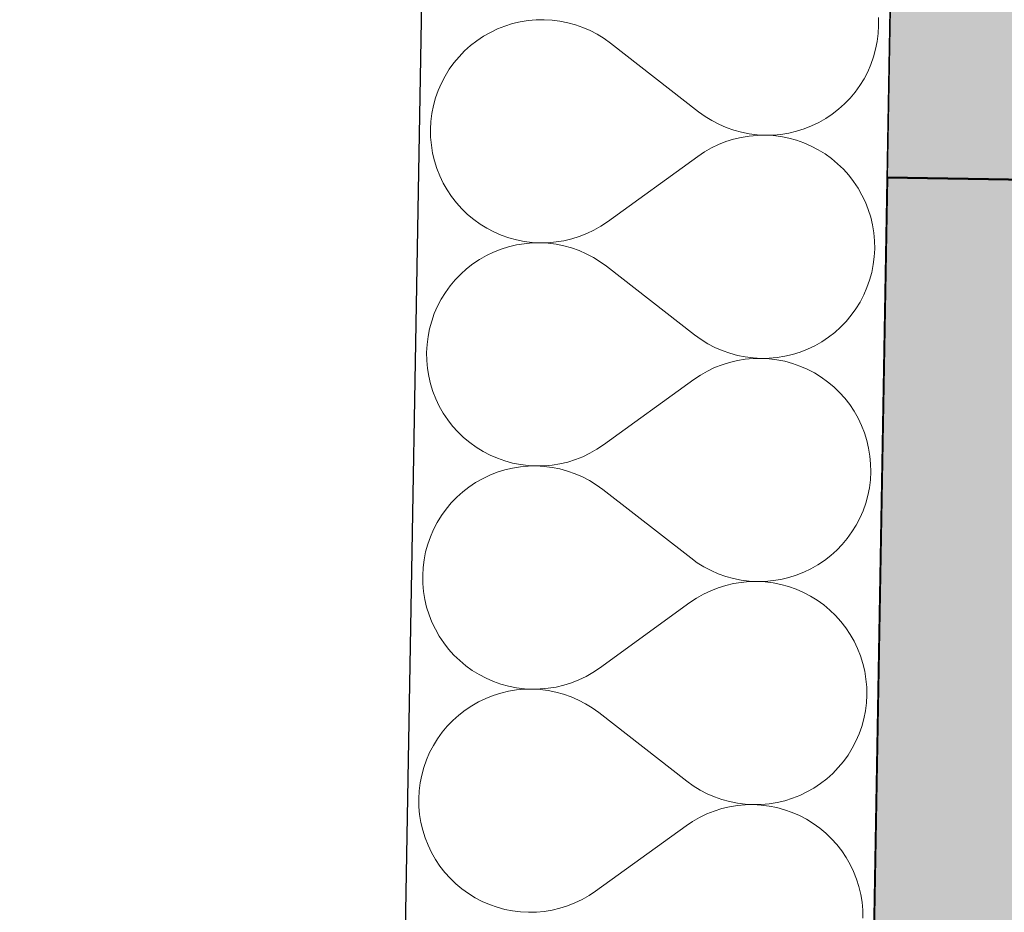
# Model space of a CAD drawing. Header units: millimetres. Extents: x -28017 to 3863, y -4271 to 20239.
# Tile 9 of 105: x -20761 to -20425, y 1048 to 1353. Entities that reach past the tile are written whole.
import ezdxf

# ---------------------------------------------------------------- set-up
doc = ezdxf.new("R2010")
doc.units = ezdxf.units.MM
doc.header["$MEASUREMENT"] = 0
doc.linetypes.add('Wipeout_Contour', pattern=[1000, 0, -1000])
for name, color, linetype in [('5._POHLED ZÁPADNÍ_2_Konstrukce - nenosné', 7, 'Continuous'), ('5._POHLED ZÁPADNÍ_2_Konstrukce - nosné', 7, 'Continuous'), ('5._POHLED ZÁPADNÍ_2_Nové_Konstrukce - nenosné', 7, 'Continuous'), ('5._POHLED ZÁPADNÍ_2_Nové_Konstrukce - nosné', 7, 'Continuous'), ('5._POHLED ZÁPADNÍ_2_Nové_Výplně - Povrchové', 7, 'Continuous'), ('5._POHLED ZÁPADNÍ_2_Nové_Výplně – Řezové', 7, 'Continuous'), ('5._POHLED ZÁPADNÍ_2_Výplně – Řezové', 7, 'Continuous')]:
    doc.layers.add(name, color=color, linetype=linetype)

# ---------------------------------------------------------------- blocks, each defined once
blk = doc.blocks.new('*X26', base_point=(-28336.19, -5790.34))
at = {"layer": '5._POHLED ZÁPADNÍ_2_Nové_Výplně – Řezové', "color": 21, "linetype": 'Continuous', "lineweight": 20, "true_color": 0xffaaaa}
for p, q in [((-20590.09, 1352.33), (-20592.73, 1351.71)), ((-20587.4, 1352.76), (-20590.09, 1352.33)), ((-20584.69, 1353.01), (-20587.4, 1352.76)), ((-20581.97, 1353.05), (-20584.69, 1353.01)), ((-20579.25, 1352.91), (-20581.97, 1353.05)), ((-20576.55, 1352.57), (-20579.25, 1352.91)), ((-20573.89, 1352.03), (-20576.55, 1352.57)), ((-20571.26, 1351.31), (-20573.89, 1352.03)), ((-20467.73, 1351.04), (-20467.78, 1353.76)), ((-20600.32, 1348.72), (-20602.68, 1347.38)), ((-20597.86, 1349.9), (-20600.32, 1348.72)), ((-20595.33, 1350.89), (-20597.86, 1349.9)), ((-20592.73, 1351.71), (-20595.33, 1350.89)), ((-20568.7, 1350.41), (-20571.26, 1351.31)), ((-20566.2, 1349.32), (-20568.7, 1350.41)), ((-20563.79, 1348.06), (-20566.2, 1349.32)), ((-20467.87, 1348.33), (-20467.73, 1351.04)), ((-20604.94, 1345.87), (-20607.09, 1344.2)), ((-20602.68, 1347.38), (-20604.94, 1345.87)), ((-20561.48, 1346.63), (-20563.79, 1348.06)), ((-20559.27, 1345.03), (-20561.48, 1346.63)), ((-20468.74, 1342.96), (-20468.21, 1345.63)), ((-20468.21, 1345.63), (-20467.87, 1348.33)), ((-20609.12, 1342.38), (-20611, 1340.42)), ((-20607.09, 1344.2), (-20609.12, 1342.38)), ((-20559.27, 1345.03), (-20529.21, 1321.64)), ((-20469.46, 1340.33), (-20468.74, 1342.96)), ((-20612.75, 1338.34), (-20614.34, 1336.13)), ((-20611, 1340.42), (-20612.75, 1338.34)), ((-20470.36, 1337.77), (-20469.46, 1340.33)), ((-20614.34, 1336.13), (-20615.77, 1333.81)), ((-20472.71, 1332.86), (-20471.45, 1335.27)), ((-20471.45, 1335.27), (-20470.36, 1337.77)), ((-20615.77, 1333.81), (-20617.03, 1331.4)), ((-20474.14, 1330.55), (-20472.71, 1332.86)), ((-20618.12, 1328.91), (-20619.02, 1326.34)), ((-20617.03, 1331.4), (-20618.12, 1328.91)), ((-20477.48, 1326.25), (-20475.73, 1328.34)), ((-20475.73, 1328.34), (-20474.14, 1330.55)), ((-20619.02, 1326.34), (-20619.74, 1323.72)), ((-20479.37, 1324.3), (-20477.48, 1326.25)), ((-20619.74, 1323.72), (-20620.27, 1321.05)), ((-20529.21, 1321.64), (-20527, 1320.05)), ((-20483.54, 1320.81), (-20481.39, 1322.48)), ((-20481.39, 1322.48), (-20479.37, 1324.3)), ((-20620.61, 1318.35), (-20620.75, 1315.64)), ((-20620.27, 1321.05), (-20620.61, 1318.35)), ((-20527, 1320.05), (-20524.69, 1318.62)), ((-20524.69, 1318.62), (-20522.28, 1317.36)), ((-20488.16, 1317.95), (-20485.8, 1319.3)), ((-20485.8, 1319.3), (-20483.54, 1320.81)), ((-20620.75, 1315.64), (-20620.71, 1312.92)), ((-20522.28, 1317.36), (-20519.78, 1316.27)), ((-20519.78, 1316.27), (-20517.22, 1315.36)), ((-20517.22, 1315.36), (-20514.59, 1314.64)), ((-20498.4, 1314.35), (-20495.75, 1314.97)), ((-20495.75, 1314.97), (-20493.15, 1315.78)), ((-20493.15, 1315.78), (-20490.62, 1316.78)), ((-20490.62, 1316.78), (-20488.16, 1317.95)), ((-20620.71, 1312.92), (-20620.46, 1310.21)), ((-20519.87, 1311.45), (-20522.4, 1310.45)), ((-20517.27, 1312.26), (-20519.87, 1311.45)), ((-20514.63, 1312.89), (-20517.27, 1312.26)), ((-20511.94, 1313.33), (-20514.63, 1312.89)), ((-20514.59, 1314.64), (-20511.93, 1314.11)), ((-20509.23, 1313.57), (-20511.94, 1313.33)), ((-20511.93, 1314.11), (-20509.23, 1313.77)), ((-20509.23, 1313.77), (-20506.51, 1313.62)), ((-20506.51, 1313.62), (-20509.23, 1313.57)), ((-20506.51, 1313.62), (-20503.79, 1313.67)), ((-20503.79, 1313.48), (-20506.51, 1313.62)), ((-20503.79, 1313.67), (-20501.08, 1313.91)), ((-20501.09, 1313.14), (-20503.79, 1313.48)), ((-20498.43, 1312.62), (-20501.09, 1313.14)), ((-20501.08, 1313.91), (-20498.4, 1314.35)), ((-20495.8, 1311.9), (-20498.43, 1312.62)), ((-20493.24, 1310.99), (-20495.8, 1311.9)), ((-20620.46, 1310.21), (-20620.03, 1307.52)), ((-20524.85, 1309.27), (-20527.21, 1307.92)), ((-20522.4, 1310.45), (-20524.85, 1309.27)), ((-20490.74, 1309.91), (-20493.24, 1310.99)), ((-20488.33, 1308.65), (-20490.74, 1309.91)), ((-20486.01, 1307.22), (-20488.33, 1308.65)), ((-20620.03, 1307.52), (-20619.4, 1304.87)), ((-20619.4, 1304.87), (-20618.59, 1302.28)), ((-20560.35, 1284.09), (-20529.47, 1306.41)), ((-20527.21, 1307.92), (-20529.47, 1306.41)), ((-20483.81, 1305.63), (-20486.01, 1307.22)), ((-20481.72, 1303.89), (-20483.81, 1305.63)), ((-20618.59, 1302.28), (-20617.59, 1299.75)), ((-20479.76, 1302), (-20481.72, 1303.89)), ((-20477.94, 1299.98), (-20479.76, 1302)), ((-20617.59, 1299.75), (-20616.41, 1297.29)), ((-20476.27, 1297.83), (-20477.94, 1299.98)), ((-20616.41, 1297.29), (-20615.07, 1294.93)), ((-20615.07, 1294.93), (-20613.55, 1292.67)), ((-20474.76, 1295.57), (-20476.27, 1297.83)), ((-20473.41, 1293.21), (-20474.76, 1295.57)), ((-20613.55, 1292.67), (-20611.88, 1290.52)), ((-20472.23, 1290.75), (-20473.41, 1293.21)), ((-20611.88, 1290.52), (-20610.06, 1288.5)), ((-20610.06, 1288.5), (-20608.11, 1286.61)), ((-20471.24, 1288.22), (-20472.23, 1290.75)), ((-20470.42, 1285.63), (-20471.24, 1288.22)), ((-20608.11, 1286.61), (-20606.02, 1284.87)), ((-20606.02, 1284.87), (-20603.81, 1283.28)), ((-20469.8, 1282.98), (-20470.42, 1285.63)), ((-20603.81, 1283.28), (-20601.49, 1281.85)), ((-20601.49, 1281.85), (-20599.08, 1280.59)), ((-20567.42, 1280.05), (-20564.97, 1281.23)), ((-20564.97, 1281.23), (-20562.61, 1282.58)), ((-20562.61, 1282.58), (-20560.35, 1284.09)), ((-20469.36, 1280.29), (-20469.8, 1282.98)), ((-20599.08, 1280.59), (-20596.59, 1279.5)), ((-20596.59, 1279.5), (-20594.02, 1278.6)), ((-20594.02, 1278.6), (-20591.4, 1277.88)), ((-20591.4, 1277.88), (-20588.73, 1277.36)), ((-20575.2, 1277.61), (-20572.55, 1278.24)), ((-20572.55, 1278.24), (-20569.95, 1279.05)), ((-20569.95, 1279.05), (-20567.42, 1280.05)), ((-20469.12, 1277.58), (-20469.36, 1280.29)), ((-20596.67, 1274.71), (-20599.2, 1273.72)), ((-20594.07, 1275.53), (-20596.67, 1274.71)), ((-20591.43, 1276.15), (-20594.07, 1275.53)), ((-20588.74, 1276.59), (-20591.43, 1276.15)), ((-20586.03, 1276.83), (-20588.74, 1276.59)), ((-20588.73, 1277.36), (-20586.03, 1277.02)), ((-20586.03, 1277.02), (-20583.31, 1276.88)), ((-20583.31, 1276.88), (-20586.03, 1276.83)), ((-20583.31, 1276.88), (-20580.59, 1276.93)), ((-20580.59, 1276.73), (-20583.31, 1276.88)), ((-20580.59, 1276.93), (-20577.88, 1277.17)), ((-20577.9, 1276.39), (-20580.59, 1276.73)), ((-20575.23, 1275.86), (-20577.9, 1276.39)), ((-20577.88, 1277.17), (-20575.2, 1277.61)), ((-20572.6, 1275.14), (-20575.23, 1275.86)), ((-20570.04, 1274.23), (-20572.6, 1275.14)), ((-20469.21, 1272.15), (-20469.07, 1274.86)), ((-20469.07, 1274.86), (-20469.12, 1277.58)), ((-20604.02, 1271.2), (-20606.28, 1269.69)), ((-20601.66, 1272.55), (-20604.02, 1271.2)), ((-20599.2, 1273.72), (-20601.66, 1272.55)), ((-20567.55, 1273.14), (-20570.04, 1274.23)), ((-20565.14, 1271.88), (-20567.55, 1273.14)), ((-20562.82, 1270.45), (-20565.14, 1271.88)), ((-20469.55, 1269.45), (-20469.21, 1272.15)), ((-20608.43, 1268.02), (-20610.46, 1266.2)), ((-20606.28, 1269.69), (-20608.43, 1268.02)), ((-20560.62, 1268.86), (-20562.82, 1270.45)), ((-20560.62, 1268.86), (-20530.55, 1245.47)), ((-20470.08, 1266.78), (-20469.55, 1269.45)), ((-20610.46, 1266.2), (-20612.35, 1264.24)), ((-20470.8, 1264.16), (-20470.08, 1266.78)), ((-20614.09, 1262.16), (-20615.68, 1259.95)), ((-20612.35, 1264.24), (-20614.09, 1262.16)), ((-20472.79, 1259.1), (-20471.71, 1261.59)), ((-20471.71, 1261.59), (-20470.8, 1264.16)), ((-20617.11, 1257.64), (-20618.37, 1255.23)), ((-20615.68, 1259.95), (-20617.11, 1257.64)), ((-20474.05, 1256.68), (-20472.79, 1259.1)), ((-20618.37, 1255.23), (-20619.46, 1252.73)), ((-20477.07, 1252.16), (-20475.48, 1254.37)), ((-20475.48, 1254.37), (-20474.05, 1256.68)), ((-20619.46, 1252.73), (-20620.36, 1250.17)), ((-20478.82, 1250.08), (-20477.07, 1252.16)), ((-20621.08, 1247.54), (-20621.61, 1244.87)), ((-20620.36, 1250.17), (-20621.08, 1247.54)), ((-20482.73, 1246.3), (-20480.71, 1248.12)), ((-20480.71, 1248.12), (-20478.82, 1250.08)), ((-20621.61, 1244.87), (-20621.95, 1242.17)), ((-20530.55, 1245.47), (-20528.34, 1243.87)), ((-20487.14, 1243.12), (-20484.88, 1244.63)), ((-20484.88, 1244.63), (-20482.73, 1246.3)), ((-20621.95, 1242.17), (-20622.1, 1239.46)), ((-20528.34, 1243.87), (-20526.03, 1242.44)), ((-20526.03, 1242.44), (-20523.62, 1241.18)), ((-20523.62, 1241.18), (-20521.12, 1240.09)), ((-20491.96, 1240.6), (-20489.51, 1241.77)), ((-20489.51, 1241.77), (-20487.14, 1243.12)), ((-20622.1, 1239.46), (-20622.05, 1236.74)), ((-20521.12, 1240.09), (-20518.56, 1239.19)), ((-20518.56, 1239.19), (-20515.94, 1238.46)), ((-20515.94, 1238.46), (-20513.27, 1237.93)), ((-20513.27, 1237.93), (-20510.57, 1237.59)), ((-20510.57, 1237.59), (-20507.85, 1237.45)), ((-20507.85, 1237.45), (-20505.13, 1237.49)), ((-20505.13, 1237.49), (-20502.42, 1237.73)), ((-20502.42, 1237.73), (-20499.74, 1238.17)), ((-20499.74, 1238.17), (-20497.09, 1238.79)), ((-20497.09, 1238.79), (-20494.49, 1239.61)), ((-20494.49, 1239.61), (-20491.96, 1240.6)), ((-20622.05, 1236.74), (-20621.8, 1234.03)), ((-20523.74, 1234.27), (-20526.19, 1233.09)), ((-20521.21, 1235.27), (-20523.74, 1234.27)), ((-20518.61, 1236.08), (-20521.21, 1235.27)), ((-20515.97, 1236.71), (-20518.61, 1236.08)), ((-20513.28, 1237.15), (-20515.97, 1236.71)), ((-20510.57, 1237.39), (-20513.28, 1237.15)), ((-20507.85, 1237.45), (-20510.57, 1237.39)), ((-20505.14, 1237.3), (-20507.85, 1237.45)), ((-20502.44, 1236.97), (-20505.14, 1237.3)), ((-20499.77, 1236.44), (-20502.44, 1236.97)), ((-20497.14, 1235.72), (-20499.77, 1236.44)), ((-20494.58, 1234.82), (-20497.14, 1235.72)), ((-20492.08, 1233.73), (-20494.58, 1234.82)), ((-20621.8, 1234.03), (-20621.37, 1231.34)), ((-20621.37, 1231.34), (-20620.74, 1228.69)), ((-20528.56, 1231.74), (-20530.82, 1230.23)), ((-20526.19, 1233.09), (-20528.56, 1231.74)), ((-20489.67, 1232.47), (-20492.08, 1233.73)), ((-20487.35, 1231.04), (-20489.67, 1232.47)), ((-20485.15, 1229.45), (-20487.35, 1231.04)), ((-20620.74, 1228.69), (-20619.93, 1226.1)), ((-20561.69, 1207.91), (-20530.82, 1230.23)), ((-20483.06, 1227.71), (-20485.15, 1229.45)), ((-20481.1, 1225.82), (-20483.06, 1227.71)), ((-20619.93, 1226.1), (-20618.93, 1223.57)), ((-20479.28, 1223.8), (-20481.1, 1225.82)), ((-20618.93, 1223.57), (-20617.75, 1221.11)), ((-20617.75, 1221.11), (-20616.41, 1218.75)), ((-20477.61, 1221.65), (-20479.28, 1223.8)), ((-20476.1, 1219.39), (-20477.61, 1221.65)), ((-20616.41, 1218.75), (-20614.89, 1216.49)), ((-20474.75, 1217.03), (-20476.1, 1219.39)), ((-20614.89, 1216.49), (-20613.22, 1214.34)), ((-20613.22, 1214.34), (-20611.41, 1212.32)), ((-20473.58, 1214.57), (-20474.75, 1217.03)), ((-20472.58, 1212.04), (-20473.58, 1214.57)), ((-20611.41, 1212.32), (-20609.45, 1210.43)), ((-20471.76, 1209.45), (-20472.58, 1212.04)), ((-20609.45, 1210.43), (-20607.36, 1208.69)), ((-20607.36, 1208.69), (-20605.15, 1207.1)), ((-20563.95, 1206.4), (-20561.69, 1207.91)), ((-20471.14, 1206.8), (-20471.76, 1209.45)), ((-20605.15, 1207.1), (-20602.83, 1205.67)), ((-20602.83, 1205.67), (-20600.42, 1204.41)), ((-20600.42, 1204.41), (-20597.93, 1203.33)), ((-20571.3, 1202.87), (-20568.77, 1203.87)), ((-20568.77, 1203.87), (-20566.31, 1205.05)), ((-20566.31, 1205.05), (-20563.95, 1206.4)), ((-20470.7, 1204.11), (-20471.14, 1206.8)), ((-20470.46, 1201.4), (-20470.7, 1204.11)), ((-20597.93, 1203.33), (-20595.36, 1202.42)), ((-20595.36, 1202.42), (-20592.74, 1201.71)), ((-20592.74, 1201.71), (-20590.07, 1201.18)), ((-20587.37, 1200.65), (-20590.08, 1200.41)), ((-20590.07, 1201.18), (-20587.37, 1200.84)), ((-20587.37, 1200.84), (-20584.65, 1200.7)), ((-20584.65, 1200.7), (-20587.37, 1200.65)), ((-20584.65, 1200.7), (-20581.93, 1200.75)), ((-20581.94, 1200.55), (-20584.65, 1200.7)), ((-20579.24, 1200.21), (-20581.94, 1200.55)), ((-20581.93, 1200.75), (-20579.22, 1200.99)), ((-20579.22, 1200.99), (-20576.54, 1201.43)), ((-20576.54, 1201.43), (-20573.89, 1202.06)), ((-20573.89, 1202.06), (-20571.3, 1202.87)), ((-20470.41, 1198.68), (-20470.46, 1201.4)), ((-20600.54, 1197.54), (-20603, 1196.37)), ((-20598.01, 1198.54), (-20600.54, 1197.54)), ((-20595.42, 1199.35), (-20598.01, 1198.54)), ((-20592.77, 1199.97), (-20595.42, 1199.35)), ((-20590.08, 1200.41), (-20592.77, 1199.97)), ((-20576.57, 1199.68), (-20579.24, 1200.21)), ((-20573.95, 1198.96), (-20576.57, 1199.68)), ((-20571.38, 1198.05), (-20573.95, 1198.96)), ((-20568.89, 1196.96), (-20571.38, 1198.05)), ((-20470.55, 1195.97), (-20470.41, 1198.68)), ((-20605.36, 1195.02), (-20607.63, 1193.51)), ((-20603, 1196.37), (-20605.36, 1195.02)), ((-20566.48, 1195.7), (-20568.89, 1196.96)), ((-20564.16, 1194.27), (-20566.48, 1195.7)), ((-20561.96, 1192.68), (-20564.16, 1194.27)), ((-20470.89, 1193.27), (-20470.55, 1195.97)), ((-20609.77, 1191.84), (-20611.8, 1190.02)), ((-20607.63, 1193.51), (-20609.77, 1191.84)), ((-20561.96, 1192.68), (-20531.89, 1169.29)), ((-20472.14, 1187.98), (-20471.42, 1190.6)), ((-20471.42, 1190.6), (-20470.89, 1193.27)), ((-20613.69, 1188.07), (-20615.43, 1185.98)), ((-20611.8, 1190.02), (-20613.69, 1188.07)), ((-20473.05, 1185.41), (-20472.14, 1187.98)), ((-20617.02, 1183.77), (-20618.45, 1181.46)), ((-20615.43, 1185.98), (-20617.02, 1183.77)), ((-20474.13, 1182.92), (-20473.05, 1185.41)), ((-20618.45, 1181.46), (-20619.71, 1179.05)), ((-20476.82, 1178.19), (-20475.39, 1180.51)), ((-20475.39, 1180.51), (-20474.13, 1182.92)), ((-20619.71, 1179.05), (-20620.8, 1176.55)), ((-20478.41, 1175.98), (-20476.82, 1178.19)), ((-20621.7, 1173.99), (-20622.42, 1171.36)), ((-20620.8, 1176.55), (-20621.7, 1173.99)), ((-20482.05, 1171.94), (-20480.16, 1173.9)), ((-20480.16, 1173.9), (-20478.41, 1175.98)), ((-20622.42, 1171.36), (-20622.95, 1168.69)), ((-20484.07, 1170.12), (-20482.05, 1171.94)), ((-20622.95, 1168.69), (-20623.29, 1166)), ((-20531.89, 1169.29), (-20529.68, 1167.69)), ((-20529.68, 1167.69), (-20527.37, 1166.26)), ((-20490.85, 1165.6), (-20488.48, 1166.94)), ((-20488.48, 1166.94), (-20486.22, 1168.45)), ((-20486.22, 1168.45), (-20484.07, 1170.12)), ((-20623.29, 1166), (-20623.44, 1163.28)), ((-20527.37, 1166.26), (-20524.96, 1165)), ((-20524.96, 1165), (-20522.47, 1163.91)), ((-20522.47, 1163.91), (-20519.9, 1163.01)), ((-20495.83, 1163.43), (-20493.3, 1164.42)), ((-20493.3, 1164.42), (-20490.85, 1165.6)), ((-20623.44, 1163.28), (-20623.39, 1160.56)), ((-20623.39, 1160.56), (-20623.14, 1157.85)), ((-20517.31, 1160.53), (-20519.96, 1159.9)), ((-20519.9, 1163.01), (-20517.28, 1162.29)), ((-20514.62, 1160.97), (-20517.31, 1160.53)), ((-20517.28, 1162.29), (-20514.61, 1161.75)), ((-20511.91, 1161.22), (-20514.62, 1160.97)), ((-20514.61, 1161.75), (-20511.91, 1161.41)), ((-20511.91, 1161.41), (-20509.19, 1161.27)), ((-20509.19, 1161.27), (-20511.91, 1161.22)), ((-20509.19, 1161.27), (-20506.47, 1161.31)), ((-20506.48, 1161.12), (-20509.19, 1161.27)), ((-20503.78, 1160.79), (-20506.48, 1161.12)), ((-20506.47, 1161.31), (-20503.76, 1161.56)), ((-20501.11, 1160.26), (-20503.78, 1160.79)), ((-20503.76, 1161.56), (-20501.08, 1161.99)), ((-20498.48, 1159.54), (-20501.11, 1160.26)), ((-20501.08, 1161.99), (-20498.43, 1162.61)), ((-20498.43, 1162.61), (-20495.83, 1163.43)), ((-20623.14, 1157.85), (-20622.71, 1155.16)), ((-20527.53, 1156.91), (-20529.9, 1155.56)), ((-20525.08, 1158.09), (-20527.53, 1156.91)), ((-20522.55, 1159.09), (-20525.08, 1158.09)), ((-20519.96, 1159.9), (-20522.55, 1159.09)), ((-20495.92, 1158.64), (-20498.48, 1159.54)), ((-20493.42, 1157.55), (-20495.92, 1158.64)), ((-20491.01, 1156.29), (-20493.42, 1157.55)), ((-20622.71, 1155.16), (-20622.08, 1152.52)), ((-20563.03, 1131.73), (-20532.16, 1154.05)), ((-20529.9, 1155.56), (-20532.16, 1154.05)), ((-20488.7, 1154.87), (-20491.01, 1156.29)), ((-20486.49, 1153.28), (-20488.7, 1154.87)), ((-20622.08, 1152.52), (-20621.27, 1149.92)), ((-20484.4, 1151.53), (-20486.49, 1153.28)), ((-20482.44, 1149.64), (-20484.4, 1151.53)), ((-20621.27, 1149.92), (-20620.27, 1147.39)), ((-20620.27, 1147.39), (-20619.1, 1144.94)), ((-20480.62, 1147.62), (-20482.44, 1149.64)), ((-20478.95, 1145.47), (-20480.62, 1147.62)), ((-20619.1, 1144.94), (-20617.75, 1142.57)), ((-20477.44, 1143.21), (-20478.95, 1145.47)), ((-20617.75, 1142.57), (-20616.24, 1140.31)), ((-20616.24, 1140.31), (-20614.57, 1138.16)), ((-20476.09, 1140.85), (-20477.44, 1143.21)), ((-20474.92, 1138.4), (-20476.09, 1140.85)), ((-20614.57, 1138.16), (-20612.75, 1136.14)), ((-20473.92, 1135.86), (-20474.92, 1138.4)), ((-20612.75, 1136.14), (-20610.79, 1134.25)), ((-20610.79, 1134.25), (-20608.7, 1132.51)), ((-20473.11, 1133.27), (-20473.92, 1135.86)), ((-20472.48, 1130.62), (-20473.11, 1133.27)), ((-20608.7, 1132.51), (-20606.49, 1130.92)), ((-20606.49, 1130.92), (-20604.18, 1129.49)), ((-20567.65, 1128.87), (-20565.29, 1130.22)), ((-20565.29, 1130.22), (-20563.03, 1131.73)), ((-20472.04, 1127.94), (-20472.48, 1130.62)), ((-20604.18, 1129.49), (-20601.76, 1128.23)), ((-20601.76, 1128.23), (-20599.27, 1127.15)), ((-20599.27, 1127.15), (-20596.7, 1126.24)), ((-20575.23, 1125.88), (-20572.64, 1126.7)), ((-20572.64, 1126.7), (-20570.11, 1127.69)), ((-20570.11, 1127.69), (-20567.65, 1128.87)), ((-20471.8, 1125.23), (-20472.04, 1127.94)), ((-20596.76, 1123.17), (-20599.35, 1122.36)), ((-20594.11, 1123.79), (-20596.76, 1123.17)), ((-20596.7, 1126.24), (-20594.08, 1125.53)), ((-20591.42, 1124.23), (-20594.11, 1123.79)), ((-20594.08, 1125.53), (-20591.41, 1125)), ((-20588.71, 1124.47), (-20591.42, 1124.23)), ((-20591.41, 1125), (-20588.71, 1124.66)), ((-20588.71, 1124.66), (-20585.99, 1124.52)), ((-20585.99, 1124.52), (-20588.71, 1124.47)), ((-20585.99, 1124.52), (-20583.27, 1124.57)), ((-20583.28, 1124.37), (-20585.99, 1124.52)), ((-20580.58, 1124.03), (-20583.28, 1124.37)), ((-20583.27, 1124.57), (-20580.56, 1124.81)), ((-20577.91, 1123.5), (-20580.58, 1124.03)), ((-20580.56, 1124.81), (-20577.88, 1125.25)), ((-20575.29, 1122.78), (-20577.91, 1123.5)), ((-20577.88, 1125.25), (-20575.23, 1125.88)), ((-20471.75, 1122.51), (-20471.8, 1125.23)), ((-20604.34, 1120.19), (-20606.7, 1118.84)), ((-20601.89, 1121.36), (-20604.34, 1120.19)), ((-20599.35, 1122.36), (-20601.89, 1121.36)), ((-20572.72, 1121.87), (-20575.29, 1122.78)), ((-20570.23, 1120.78), (-20572.72, 1121.87)), ((-20567.82, 1119.52), (-20570.23, 1120.78)), ((-20472.23, 1117.09), (-20471.9, 1119.79)), ((-20471.9, 1119.79), (-20471.75, 1122.51)), ((-20608.97, 1117.33), (-20611.12, 1115.66)), ((-20606.7, 1118.84), (-20608.97, 1117.33)), ((-20565.5, 1118.09), (-20567.82, 1119.52)), ((-20563.3, 1116.5), (-20565.5, 1118.09)), ((-20563.3, 1116.5), (-20533.23, 1093.11)), ((-20472.76, 1114.42), (-20472.23, 1117.09)), ((-20613.14, 1113.84), (-20615.03, 1111.89)), ((-20611.12, 1115.66), (-20613.14, 1113.84)), ((-20473.48, 1111.8), (-20472.76, 1114.42)), ((-20616.77, 1109.8), (-20618.36, 1107.59)), ((-20615.03, 1111.89), (-20616.77, 1109.8)), ((-20474.39, 1109.23), (-20473.48, 1111.8)), ((-20618.36, 1107.59), (-20619.79, 1105.28)), ((-20476.73, 1104.33), (-20475.47, 1106.74)), ((-20475.47, 1106.74), (-20474.39, 1109.23)), ((-20619.79, 1105.28), (-20621.06, 1102.87)), ((-20478.16, 1102.01), (-20476.73, 1104.33)), ((-20622.14, 1100.37), (-20623.05, 1097.81)), ((-20621.06, 1102.87), (-20622.14, 1100.37)), ((-20481.5, 1097.72), (-20479.76, 1099.81)), ((-20479.76, 1099.81), (-20478.16, 1102.01)), ((-20623.05, 1097.81), (-20623.76, 1095.18)), ((-20483.39, 1095.76), (-20481.5, 1097.72)), ((-20623.76, 1095.18), (-20624.3, 1092.52)), ((-20533.23, 1093.11), (-20531.02, 1091.52)), ((-20487.56, 1092.27), (-20485.41, 1093.94)), ((-20485.41, 1093.94), (-20483.39, 1095.76)), ((-20624.63, 1089.82), (-20624.78, 1087.1)), ((-20624.3, 1092.52), (-20624.63, 1089.82)), ((-20531.02, 1091.52), (-20528.71, 1090.08)), ((-20528.71, 1090.08), (-20526.3, 1088.82)), ((-20492.19, 1089.42), (-20489.82, 1090.76)), ((-20489.82, 1090.76), (-20487.56, 1092.27)), ((-20624.78, 1087.1), (-20624.73, 1084.38)), ((-20526.3, 1088.82), (-20523.81, 1087.73)), ((-20523.81, 1087.73), (-20521.24, 1086.83)), ((-20521.24, 1086.83), (-20518.62, 1086.11)), ((-20502.42, 1085.81), (-20499.77, 1086.44)), ((-20499.77, 1086.44), (-20497.18, 1087.25)), ((-20497.18, 1087.25), (-20494.64, 1088.24)), ((-20494.64, 1088.24), (-20492.19, 1089.42)), ((-20624.73, 1084.38), (-20624.49, 1081.67)), ((-20523.89, 1082.91), (-20526.42, 1081.91)), ((-20521.3, 1083.73), (-20523.89, 1082.91)), ((-20518.65, 1084.35), (-20521.3, 1083.73)), ((-20515.96, 1084.79), (-20518.65, 1084.35)), ((-20518.62, 1086.11), (-20515.95, 1085.57)), ((-20513.26, 1085.04), (-20515.96, 1084.79)), ((-20515.95, 1085.57), (-20513.25, 1085.23)), ((-20510.53, 1085.09), (-20513.26, 1085.04)), ((-20513.25, 1085.23), (-20510.53, 1085.09)), ((-20510.53, 1085.09), (-20507.81, 1085.14)), ((-20507.82, 1084.94), (-20510.53, 1085.09)), ((-20505.12, 1084.61), (-20507.82, 1084.94)), ((-20507.81, 1085.14), (-20505.11, 1085.38)), ((-20502.45, 1084.08), (-20505.12, 1084.61)), ((-20505.11, 1085.38), (-20502.42, 1085.81)), ((-20499.83, 1083.36), (-20502.45, 1084.08)), ((-20497.26, 1082.46), (-20499.83, 1083.36)), ((-20624.49, 1081.67), (-20624.05, 1078.98)), ((-20528.88, 1080.73), (-20531.24, 1079.39)), ((-20526.42, 1081.91), (-20528.88, 1080.73)), ((-20494.76, 1081.37), (-20497.26, 1082.46)), ((-20492.35, 1080.12), (-20494.76, 1081.37)), ((-20490.04, 1078.69), (-20492.35, 1080.12)), ((-20624.05, 1078.98), (-20623.42, 1076.34)), ((-20623.42, 1076.34), (-20622.61, 1073.74)), ((-20564.37, 1055.56), (-20533.5, 1077.87)), ((-20531.24, 1079.39), (-20533.5, 1077.87)), ((-20487.83, 1077.1), (-20490.04, 1078.69)), ((-20485.74, 1075.35), (-20487.83, 1077.1)), ((-20622.61, 1073.74), (-20621.61, 1071.21)), ((-20483.78, 1073.47), (-20485.74, 1075.35)), ((-20481.96, 1071.44), (-20483.78, 1073.47)), ((-20621.61, 1071.21), (-20620.44, 1068.76)), ((-20480.29, 1069.3), (-20481.96, 1071.44)), ((-20620.44, 1068.76), (-20619.09, 1066.39)), ((-20619.09, 1066.39), (-20617.58, 1064.13)), ((-20478.78, 1067.03), (-20480.29, 1069.3)), ((-20477.43, 1064.67), (-20478.78, 1067.03)), ((-20617.58, 1064.13), (-20615.91, 1061.98)), ((-20476.26, 1062.22), (-20477.43, 1064.67)), ((-20615.91, 1061.98), (-20614.09, 1059.96)), ((-20614.09, 1059.96), (-20612.13, 1058.07)), ((-20475.26, 1059.69), (-20476.26, 1062.22)), ((-20474.45, 1057.09), (-20475.26, 1059.69)), ((-20612.13, 1058.07), (-20610.04, 1056.33)), ((-20610.04, 1056.33), (-20607.83, 1054.74)), ((-20473.82, 1054.44), (-20474.45, 1057.09)), ((-20607.83, 1054.74), (-20605.52, 1053.31)), ((-20605.52, 1053.31), (-20603.11, 1052.05)), ((-20571.45, 1051.52), (-20569, 1052.69)), ((-20569, 1052.69), (-20566.63, 1054.04)), ((-20566.63, 1054.04), (-20564.37, 1055.56)), ((-20473.38, 1051.76), (-20473.82, 1054.44)), ((-20603.11, 1052.05), (-20600.61, 1050.97)), ((-20600.61, 1050.97), (-20598.04, 1050.07)), ((-20598.04, 1050.07), (-20595.42, 1049.35)), ((-20595.42, 1049.35), (-20592.75, 1048.82)), ((-20579.22, 1049.07), (-20576.57, 1049.7)), ((-20576.57, 1049.7), (-20573.98, 1050.52)), ((-20573.98, 1050.52), (-20571.45, 1051.52)), ((-20473.14, 1049.05), (-20473.38, 1051.76)), ((-20592.75, 1048.82), (-20590.05, 1048.48)), ((-20590.05, 1048.48), (-20587.34, 1048.34)), ((-20587.34, 1048.34), (-20584.62, 1048.39)), ((-20584.62, 1048.39), (-20581.91, 1048.64)), ((-20581.91, 1048.64), (-20579.22, 1049.07)), ((-20473.09, 1046.33), (-20473.14, 1049.05))]:
    blk.add_line(p, q, dxfattribs=at)

msp = doc.modelspace()

# ---------------------------------------------------------------- hatches: boundary and pattern name
at = {"layer": '5._POHLED ZÁPADNÍ_2_Nové_Výplně – Řezové', "linetype": 'Continuous', "lineweight": 0, "true_color": 0xf2b2b2}
msp.add_hatch(color=9, dxfattribs=at).paths.add_polyline_path([(-20464.83, 1299.24), (-20089.89, 1292.64), (-20088.54, 1369.35), (-20463.48, 1375.95)])
at = {"layer": '5._POHLED ZÁPADNÍ_2_Výplně – Řezové', "linetype": 'Continuous', "lineweight": 13}
msp.add_hatch(color=254, dxfattribs=at).paths.add_polyline_path([(-20474.94, 724.73), (-20099.89, 724.73), (-20089.89, 1292.64), (-20464.83, 1299.24)])

# ---------------------------------------------------------------- linework, layer by layer
at = {"layer": '5._POHLED ZÁPADNÍ_2_Konstrukce - nosné', "color": 7, "linetype": 'Continuous', "lineweight": 50}
msp.add_line((-20464.83, 1299.24), (-20364.84, 1297.48), dxfattribs=at)
at = {"layer": '5._POHLED ZÁPADNÍ_2_Konstrukce - nosné', "color": 7, "linetype": 'Continuous', "lineweight": 50, "flags": 128}
msp.add_lwpolyline([(-20464.83, 1299.24), (-20481.55, 349.73)], dxfattribs=at)
at = {"layer": '5._POHLED ZÁPADNÍ_2_Nové_Konstrukce - nenosné', "color": 1, "linetype": 'Continuous', "lineweight": 25, "flags": 128}
msp.add_lwpolyline([(-20463.48, 1375.95), (-20464.83, 1299.24)], dxfattribs=at)

# ---------------------------------------------------------------- wipeouts: each hides what was drawn before it
at = {"color": 254, "linetype": 'Wipeout_Contour', "lineweight": 0, "ltscale": 87829.541372}
msp.add_wipeout([(-20665.38, 10358), (-20834.68, 724.51), (-20784.69, 723.63), (-20615.46, 10352.94)], dxfattribs=at).dxf.layer = '5._POHLED ZÁPADNÍ_2_Nové_Výplně - Povrchové'

# ---------------------------------------------------------------- next in the draw order: wipeouts: each hides what was drawn before it
at = {"color": 254, "linetype": 'Wipeout_Contour', "lineweight": 0, "ltscale": 102828.393606}
msp.add_wipeout([(-20641.57, 349.73), (-20481.55, 349.73), (-20463.48, 1375.95), (-20473.48, 1376.12), (-20623.45, 1378.76)], dxfattribs=at).dxf.layer = '5._POHLED ZÁPADNÍ_2_Nové_Výplně – Řezové'

# ---------------------------------------------------------------- next in the draw order: linework, layer by layer
at = {"layer": '5._POHLED ZÁPADNÍ_2_Nové_Konstrukce - nosné', "color": 1, "linetype": 'Continuous', "lineweight": 25, "flags": 128}
for points in [[(-20623.45, 1378.76), (-20641.57, 349.73)], [(-20481.55, 349.73), (-20463.48, 1375.95)]]:
    msp.add_lwpolyline(points, dxfattribs=at)

# ---------------------------------------------------------------- next in the draw order: block references
at = {"layer": '5._POHLED ZÁPADNÍ_2_Konstrukce - nenosné', "color": 9, "linetype": 'Continuous', "lineweight": 13}
msp.add_blockref('*X26', (-28336.19, -5790.34), dxfattribs=at)

doc.saveas('drawing.dxf')
